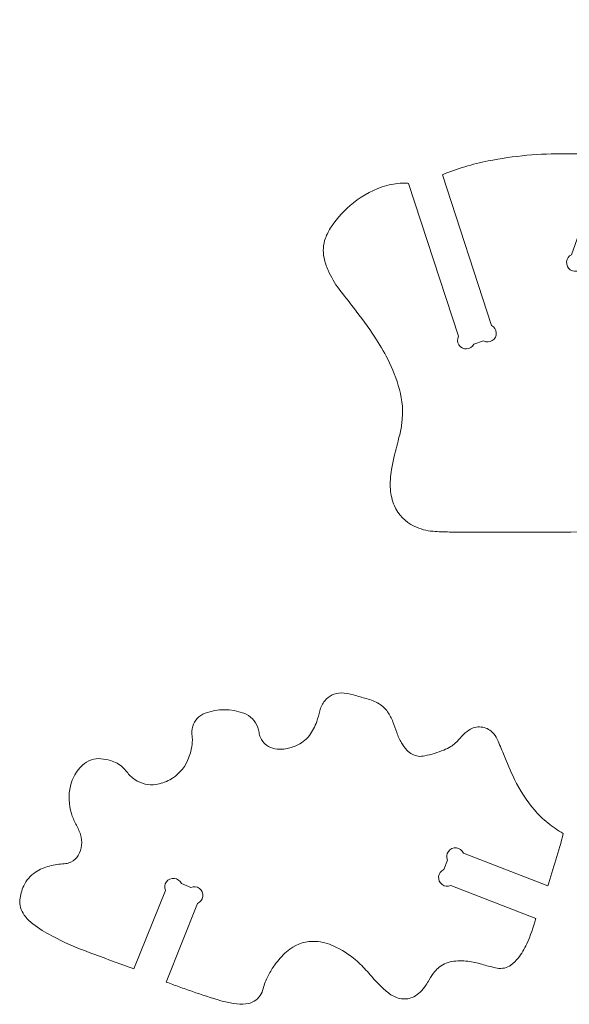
# Model space of a CAD drawing. Header units: centimetres. Extents: x -10 to 15.9, y -10.7 to 11.5.
# Tile 26 of 47: x 6.5 to 8.4, y -4.2 to -0.9. Entities that reach past the tile are written whole.
import ezdxf

# ---------------------------------------------------------------- set-up
doc = ezdxf.new("R2010")
doc.units = ezdxf.units.CM
doc.header["$MEASUREMENT"] = 0
doc.layers.add('Layer 1', color=7, linetype='Continuous')

msp = doc.modelspace()

# ---------------------------------------------------------------- linework, layer by layer
at = {"layer": 'Layer 1', "color": 18, "lineweight": 9}
for points, knots in [([(9.4153, -1.3625), (9.4153, -1.3625), (9.54926, -1.74072), (9.54926, -1.74072), (9.54926, -1.74072), (9.5448, -1.75006), (9.54567, -1.76106), (9.55153, -1.76959), (9.55153, -1.76959), (9.55739, -1.77811), (9.56735, -1.78287), (9.57767, -1.78205), (9.57767, -1.78205), (9.58798, -1.78124), (9.59708, -1.77499), (9.60153, -1.76565), (9.60153, -1.76565), (9.60153, -1.76565), (9.63352, -1.75432), (9.63352, -1.75432), (9.63352, -1.75432), (9.64286, -1.75878), (9.65386, -1.75791), (9.66239, -1.75205), (9.66239, -1.75205), (9.67091, -1.74619), (9.67567, -1.73623), (9.67486, -1.72592), (9.67486, -1.72592), (9.67404, -1.7156), (9.66779, -1.70651), (9.65845, -1.70205), (9.65845, -1.70205), (9.65845, -1.70205), (9.54225, -1.37383), (9.54225, -1.37383), (9.54225, -1.37383), (9.58669, -1.36959), (9.63127, -1.36706), (9.67589, -1.36625), (9.67589, -1.36625), (9.74893, -1.36492), (9.82195, -1.37032), (9.894, -1.38237), (9.894, -1.38237), (9.92782, -1.38803), (9.96133, -1.39543), (9.99438, -1.40455), (9.99438, -1.40455), (10.02611, -1.41331), (10.05735, -1.42377), (10.08795, -1.4359), (10.08795, -1.4359), (10.08795, -1.4359), (9.92458, -1.93733), (9.92458, -1.93733), (9.92458, -1.93733), (9.91536, -1.94202), (9.90934, -1.95127), (9.90879, -1.9616), (9.90879, -1.9616), (9.90824, -1.97193), (9.91324, -1.98177), (9.92191, -1.98742), (9.92191, -1.98742), (9.93058, -1.99306), (9.94161, -1.99364), (9.95083, -1.98896), (9.95083, -1.98896), (9.95083, -1.98896), (9.98309, -1.99947), (9.98309, -1.99947), (9.98309, -1.99947), (9.98778, -2.00869), (9.99703, -2.01471), (10.00736, -2.01526), (10.00736, -2.01526), (10.01769, -2.01581), (10.02753, -2.0108), (10.03318, -2.00213), (10.03318, -2.00213), (10.03882, -1.99346), (10.0394, -1.98243), (10.03471, -1.97321), (10.03471, -1.97321), (10.03471, -1.97321), (10.20034, -1.46483), (10.20034, -1.46483), (10.20034, -1.46483), (10.22002, -1.463), (10.23987, -1.46425), (10.25915, -1.46856), (10.25915, -1.46856), (10.30155, -1.47802), (10.34142, -1.49654), (10.376, -1.52284), (10.376, -1.52284), (10.41142, -1.54977), (10.44157, -1.58303), (10.46491, -1.62091), (10.46491, -1.62091), (10.47368, -1.63514), (10.47978, -1.65084), (10.48292, -1.66726), (10.48292, -1.66726), (10.48586, -1.68265), (10.48545, -1.6985), (10.48172, -1.71372), (10.48172, -1.71372), (10.47606, -1.73685), (10.4672, -1.75909), (10.45538, -1.77977), (10.45538, -1.77977), (10.44291, -1.80161), (10.42862, -1.82237), (10.41266, -1.84181), (10.41266, -1.84181), (10.39674, -1.86122), (10.38118, -1.88094), (10.366, -1.90094), (10.366, -1.90094), (10.33516, -1.94159), (10.30692, -1.98414), (10.28142, -2.02833), (10.28142, -2.02833), (10.26486, -2.05703), (10.25113, -2.08726), (10.24042, -2.11861), (10.24042, -2.11861), (10.23355, -2.13872), (10.2284, -2.15938), (10.22503, -2.18037), (10.22503, -2.18037), (10.21921, -2.21664), (10.22006, -2.25367), (10.22757, -2.28963), (10.22757, -2.28963), (10.23237, -2.31265), (10.23811, -2.33545), (10.24476, -2.358), (10.24476, -2.358), (10.25142, -2.38058), (10.25633, -2.40363), (10.25945, -2.42696), (10.25945, -2.42696), (10.26309, -2.45426), (10.26228, -2.48198), (10.25706, -2.50903), (10.25706, -2.50903), (10.25156, -2.53753), (10.23698, -2.5635), (10.21552, -2.58304), (10.21552, -2.58304), (10.20329, -2.59417), (10.18907, -2.60289), (10.17361, -2.60876), (10.17361, -2.60876), (10.15336, -2.61643), (10.13211, -2.62118), (10.11051, -2.62284), (10.11051, -2.62284), (10.10242, -2.62347), (10.0943, -2.62383), (10.08618, -2.62392), (10.08618, -2.62392), (10.03324, -2.6245), (9.98028, -2.62482), (9.92733, -2.62487), (9.92733, -2.62487), (9.85777, -2.62494), (9.7882, -2.62487), (9.71864, -2.62465), (9.71864, -2.62465), (9.64907, -2.62444), (9.5795, -2.62426), (9.50994, -2.6241), (9.50994, -2.6241), (9.50994, -2.6241), (9.50994, -2.16269), (9.50994, -2.16269), (9.50994, -2.16269), (9.51726, -2.15537), (9.52011, -2.14471), (9.51743, -2.13472), (9.51743, -2.13472), (9.51476, -2.12472), (9.50695, -2.11692), (9.49696, -2.11424), (9.49696, -2.11424), (9.48696, -2.11156), (9.4763, -2.11442), (9.46899, -2.12173), (9.46899, -2.12173), (9.46899, -2.12173), (9.43506, -2.12173), (9.43506, -2.12173), (9.43506, -2.12173), (9.42774, -2.11442), (9.41708, -2.11156), (9.40709, -2.11424), (9.40709, -2.11424), (9.39709, -2.11692), (9.38929, -2.12472), (9.38661, -2.13472), (9.38661, -2.13472), (9.38393, -2.14471), (9.38679, -2.15537), (9.3941, -2.16269), (9.3941, -2.16269), (9.3941, -2.16269), (9.3941, -2.62007), (9.3941, -2.62007), (9.3941, -2.62007), (9.31554, -2.62068), (9.23697, -2.62155), (9.15841, -2.62269), (9.15841, -2.62269), (9.07984, -2.62382), (9.00127, -2.62402), (8.9227, -2.62327), (8.9227, -2.62327), (8.87397, -2.62281), (8.82525, -2.62226), (8.77652, -2.62161), (8.77652, -2.62161), (8.72779, -2.62096), (8.67907, -2.62045), (8.63034, -2.62007), (8.63034, -2.62007), (8.63034, -2.62007), (8.63034, -2.16269), (8.63034, -2.16269), (8.63034, -2.16269), (8.63765, -2.15537), (8.64051, -2.14471), (8.63783, -2.13472), (8.63783, -2.13472), (8.63516, -2.12472), (8.62735, -2.11692), (8.61736, -2.11424), (8.61736, -2.11424), (8.60736, -2.11156), (8.5967, -2.11442), (8.58938, -2.12173), (8.58938, -2.12173), (8.58938, -2.12173), (8.55546, -2.12173), (8.55546, -2.12173), (8.55546, -2.12173), (8.54814, -2.11442), (8.53748, -2.11156), (8.52749, -2.11424), (8.52749, -2.11424), (8.51749, -2.11692), (8.50969, -2.12472), (8.50701, -2.13472), (8.50701, -2.13472), (8.50433, -2.14471), (8.50719, -2.15537), (8.5145, -2.16269), (8.5145, -2.16269), (8.5145, -2.16269), (8.5145, -2.6241), (8.5145, -2.6241), (8.5145, -2.6241), (8.35429, -2.62446), (8.19407, -2.62468), (8.03386, -2.62478), (8.03386, -2.62478), (8.00914, -2.6248), (7.98442, -2.62469), (7.9597, -2.62445), (7.9597, -2.62445), (7.94155, -2.62428), (7.9234, -2.6235), (7.9053, -2.62211), (7.9053, -2.62211), (7.88351, -2.62045), (7.86222, -2.61478), (7.84249, -2.6054), (7.84249, -2.6054), (7.81293, -2.59134), (7.78951, -2.56695), (7.77667, -2.53684), (7.77667, -2.53684), (7.76928, -2.51951), (7.76484, -2.50106), (7.76354, -2.48226), (7.76354, -2.48226), (7.76203, -2.46041), (7.76313, -2.43844), (7.76682, -2.41685), (7.76682, -2.41685), (7.76939, -2.4018), (7.77251, -2.38685), (7.77618, -2.37204), (7.77618, -2.37204), (7.78163, -2.35007), (7.78722, -2.32813), (7.79296, -2.30624), (7.79296, -2.30624), (7.79677, -2.29169), (7.79964, -2.27691), (7.80154, -2.26199), (7.80154, -2.26199), (7.8063, -2.22452), (7.80356, -2.1865), (7.79347, -2.1501), (7.79347, -2.1501), (7.78382, -2.11527), (7.77069, -2.0815), (7.75428, -2.04929), (7.75428, -2.04929), (7.74143, -2.02407), (7.72715, -1.99962), (7.7115, -1.97605), (7.7115, -1.97605), (7.68906, -1.94224), (7.66527, -1.90934), (7.6402, -1.87743), (7.6402, -1.87743), (7.62433, -1.85723), (7.60857, -1.83694), (7.59294, -1.81655), (7.59294, -1.81655), (7.57806, -1.79713), (7.56557, -1.77598), (7.55576, -1.75357), (7.55576, -1.75357), (7.54999, -1.74038), (7.54556, -1.72664), (7.54256, -1.71257), (7.54256, -1.71257), (7.53791, -1.69082), (7.5395, -1.6682), (7.54713, -1.64732), (7.54713, -1.64732), (7.55215, -1.6336), (7.55887, -1.62057), (7.56714, -1.60854), (7.56714, -1.60854), (7.5876, -1.57874), (7.61225, -1.55203), (7.6403, -1.52924), (7.6403, -1.52924), (7.67303, -1.50264), (7.71093, -1.48309), (7.75157, -1.47181), (7.75157, -1.47181), (7.77081, -1.46648), (7.79071, -1.46385), (7.81068, -1.46402), (7.81068, -1.46402), (7.8124, -1.46403), (7.81412, -1.46409), (7.81584, -1.4642), (7.81584, -1.4642), (7.8186, -1.46436), (7.82135, -1.46457), (7.8241, -1.46483), (7.8241, -1.46483), (7.8241, -1.46483), (7.98973, -1.97321), (7.98973, -1.97321), (7.98973, -1.97321), (7.98504, -1.98243), (7.98563, -1.99346), (7.99127, -2.00213), (7.99127, -2.00213), (7.99691, -2.0108), (8.00675, -2.01581), (8.01708, -2.01526), (8.01708, -2.01526), (8.02741, -2.01471), (8.03667, -2.00869), (8.04136, -1.99947), (8.04136, -1.99947), (8.04136, -1.99947), (8.07361, -1.98896), (8.07361, -1.98896), (8.07361, -1.98896), (8.08283, -1.99364), (8.09386, -1.99306), (8.10253, -1.98742), (8.10253, -1.98742), (8.1112, -1.98177), (8.11621, -1.97193), (8.11566, -1.9616), (8.11566, -1.9616), (8.11511, -1.95127), (8.10909, -1.94202), (8.09986, -1.93733), (8.09986, -1.93733), (8.09986, -1.93733), (7.93649, -1.4359), (7.93649, -1.4359), (7.93649, -1.4359), (7.98563, -1.4157), (8.03663, -1.40034), (8.08875, -1.39004), (8.08875, -1.39004), (8.17403, -1.37319), (8.26083, -1.36514), (8.34775, -1.36601), (8.34775, -1.36601), (8.36732, -1.36621), (8.38687, -1.36687), (8.40641, -1.36801), (8.40641, -1.36801), (8.4317, -1.36948), (8.45697, -1.37142), (8.48219, -1.37383), (8.48219, -1.37383), (8.48219, -1.37383), (8.36599, -1.70205), (8.36599, -1.70205), (8.36599, -1.70205), (8.35665, -1.70651), (8.3504, -1.7156), (8.34959, -1.72592), (8.34959, -1.72592), (8.34878, -1.73623), (8.35353, -1.74619), (8.36206, -1.75205), (8.36206, -1.75205), (8.37058, -1.75791), (8.38159, -1.75878), (8.39092, -1.75432), (8.39092, -1.75432), (8.39092, -1.75432), (8.42291, -1.76565), (8.42291, -1.76565), (8.42291, -1.76565), (8.42736, -1.77499), (8.43646, -1.78124), (8.44678, -1.78205), (8.44678, -1.78205), (8.45709, -1.78287), (8.46705, -1.77811), (8.47291, -1.76959), (8.47291, -1.76959), (8.47877, -1.76106), (8.47964, -1.75006), (8.47518, -1.74072), (8.47518, -1.74072), (8.47518, -1.74072), (8.60915, -1.3625), (8.60915, -1.3625), (8.60915, -1.3625), (8.62348, -1.36125), (8.63774, -1.35927), (8.65187, -1.35656), (8.65187, -1.35656), (8.66995, -1.3531), (8.68697, -1.34547), (8.70159, -1.33428), (8.70159, -1.33428), (8.71663, -1.32275), (8.73024, -1.30947), (8.74213, -1.29472), (8.74213, -1.29472), (8.7729, -1.25654), (8.79866, -1.21461), (8.81881, -1.16991), (8.81881, -1.16991), (8.82762, -1.15036), (8.83557, -1.13045), (8.84266, -1.11022), (8.84266, -1.11022), (8.84864, -1.09316), (8.85373, -1.0758), (8.85793, -1.05822), (8.85793, -1.05822), (8.86121, -1.04447), (8.86503, -1.03086), (8.8694, -1.01742), (8.8694, -1.01742), (8.87487, -1.00054), (8.88353, -0.98486), (8.89488, -0.97123), (8.89488, -0.97123), (8.90874, -0.9546), (8.92666, -0.94181), (8.94689, -0.93411), (8.94689, -0.93411), (8.96538, -0.92707), (8.98476, -0.92262), (9.00448, -0.92089), (9.00448, -0.92089), (9.01236, -0.9202), (9.02029, -0.92038), (9.02813, -0.92144), (9.02813, -0.92144), (9.04713, -0.924), (9.06573, -0.92904), (9.08343, -0.93642), (9.08343, -0.93642), (9.10035, -0.94348), (9.11533, -0.95454), (9.12707, -0.96863), (9.12707, -0.96863), (9.14121, -0.9856), (9.15184, -1.00522), (9.15833, -1.02633), (9.15833, -1.02633), (9.16081, -1.03438), (9.16302, -1.04251), (9.16497, -1.0507), (9.16497, -1.0507), (9.17277, -1.08351), (9.18306, -1.11567), (9.19578, -1.1469), (9.19578, -1.1469), (9.21509, -1.19436), (9.24028, -1.23921), (9.27075, -1.2804), (9.27075, -1.2804), (9.28314, -1.29715), (9.29731, -1.31251), (9.31302, -1.3262), (9.31302, -1.3262), (9.31938, -1.33174), (9.32617, -1.33676), (9.33334, -1.34121), (9.33334, -1.34121), (9.34181, -1.34646), (9.35093, -1.35058), (9.36048, -1.35344), (9.36048, -1.35344), (9.36716, -1.35544), (9.37397, -1.35702), (9.38086, -1.35816), (9.38086, -1.35816), (9.39228, -1.36004), (9.40377, -1.36149), (9.4153, -1.3625)], [0, 0, 0, 0, 0.0074074, 0.0074074, 0.0074074, 0.0074074, 0.0148148, 0.0148148, 0.0148148, 0.0148148, 0.0222222, 0.0222222, 0.0222222, 0.0222222, 0.0296296, 0.0296296, 0.0296296, 0.0296296, 0.037037, 0.037037, 0.037037, 0.037037, 0.0444444, 0.0444444, 0.0444444, 0.0444444, 0.0518519, 0.0518519, 0.0518519, 0.0518519, 0.0592593, 0.0592593, 0.0592593, 0.0592593, 0.0666667, 0.0666667, 0.0666667, 0.0666667, 0.0740741, 0.0740741, 0.0740741, 0.0740741, 0.0814815, 0.0814815, 0.0814815, 0.0814815, 0.0888889, 0.0888889, 0.0888889, 0.0888889, 0.0962963, 0.0962963, 0.0962963, 0.0962963, 0.1037037, 0.1037037, 0.1037037, 0.1037037, 0.1111111, 0.1111111, 0.1111111, 0.1111111, 0.1185185, 0.1185185, 0.1185185, 0.1185185, 0.1259259, 0.1259259, 0.1259259, 0.1259259, 0.1333333, 0.1333333, 0.1333333, 0.1333333, 0.1407407, 0.1407407, 0.1407407, 0.1407407, 0.1481481, 0.1481481, 0.1481481, 0.1481481, 0.1555556, 0.1555556, 0.1555556, 0.1555556, 0.162963, 0.162963, 0.162963, 0.162963, 0.1703704, 0.1703704, 0.1703704, 0.1703704, 0.1777778, 0.1777778, 0.1777778, 0.1777778, 0.1851852, 0.1851852, 0.1851852, 0.1851852, 0.1925926, 0.1925926, 0.1925926, 0.1925926, 0.2, 0.2, 0.2, 0.2, 0.2074074, 0.2074074, 0.2074074, 0.2074074, 0.2148148, 0.2148148, 0.2148148, 0.2148148, 0.2222222, 0.2222222, 0.2222222, 0.2222222, 0.2296296, 0.2296296, 0.2296296, 0.2296296, 0.237037, 0.237037, 0.237037, 0.237037, 0.2444444, 0.2444444, 0.2444444, 0.2444444, 0.2518519, 0.2518519, 0.2518519, 0.2518519, 0.2592593, 0.2592593, 0.2592593, 0.2592593, 0.2666667, 0.2666667, 0.2666667, 0.2666667, 0.2740741, 0.2740741, 0.2740741, 0.2740741, 0.2814815, 0.2814815, 0.2814815, 0.2814815, 0.2888889, 0.2888889, 0.2888889, 0.2888889, 0.2962963, 0.2962963, 0.2962963, 0.2962963, 0.3037037, 0.3037037, 0.3037037, 0.3037037, 0.3111111, 0.3111111, 0.3111111, 0.3111111, 0.3185185, 0.3185185, 0.3185185, 0.3185185, 0.3259259, 0.3259259, 0.3259259, 0.3259259, 0.3333333, 0.3333333, 0.3333333, 0.3333333, 0.3407407, 0.3407407, 0.3407407, 0.3407407, 0.3481481, 0.3481481, 0.3481481, 0.3481481, 0.3555556, 0.3555556, 0.3555556, 0.3555556, 0.362963, 0.362963, 0.362963, 0.362963, 0.3703704, 0.3703704, 0.3703704, 0.3703704, 0.3777778, 0.3777778, 0.3777778, 0.3777778, 0.3851852, 0.3851852, 0.3851852, 0.3851852, 0.3925926, 0.3925926, 0.3925926, 0.3925926, 0.4, 0.4, 0.4, 0.4, 0.4074074, 0.4074074, 0.4074074, 0.4074074, 0.4148148, 0.4148148, 0.4148148, 0.4148148, 0.4222222, 0.4222222, 0.4222222, 0.4222222, 0.4296296, 0.4296296, 0.4296296, 0.4296296, 0.437037, 0.437037, 0.437037, 0.437037, 0.4444444, 0.4444444, 0.4444444, 0.4444444, 0.4518519, 0.4518519, 0.4518519, 0.4518519, 0.4592593, 0.4592593, 0.4592593, 0.4592593, 0.4666667, 0.4666667, 0.4666667, 0.4666667, 0.4740741, 0.4740741, 0.4740741, 0.4740741, 0.4814815, 0.4814815, 0.4814815, 0.4814815, 0.4888889, 0.4888889, 0.4888889, 0.4888889, 0.4962963, 0.4962963, 0.4962963, 0.4962963, 0.5037037, 0.5037037, 0.5037037, 0.5037037, 0.5111111, 0.5111111, 0.5111111, 0.5111111, 0.5185185, 0.5185185, 0.5185185, 0.5185185, 0.5259259, 0.5259259, 0.5259259, 0.5259259, 0.5333333, 0.5333333, 0.5333333, 0.5333333, 0.5407407, 0.5407407, 0.5407407, 0.5407407, 0.5481481, 0.5481481, 0.5481481, 0.5481481, 0.5555556, 0.5555556, 0.5555556, 0.5555556, 0.562963, 0.562963, 0.562963, 0.562963, 0.5703704, 0.5703704, 0.5703704, 0.5703704, 0.5777778, 0.5777778, 0.5777778, 0.5777778, 0.5851852, 0.5851852, 0.5851852, 0.5851852, 0.5925926, 0.5925926, 0.5925926, 0.5925926, 0.6, 0.6, 0.6, 0.6, 0.6074074, 0.6074074, 0.6074074, 0.6074074, 0.6148148, 0.6148148, 0.6148148, 0.6148148, 0.6222222, 0.6222222, 0.6222222, 0.6222222, 0.6296296, 0.6296296, 0.6296296, 0.6296296, 0.637037, 0.637037, 0.637037, 0.637037, 0.6444444, 0.6444444, 0.6444444, 0.6444444, 0.6518519, 0.6518519, 0.6518519, 0.6518519, 0.6592593, 0.6592593, 0.6592593, 0.6592593, 0.6666667, 0.6666667, 0.6666667, 0.6666667, 0.6740741, 0.6740741, 0.6740741, 0.6740741, 0.6814815, 0.6814815, 0.6814815, 0.6814815, 0.6888889, 0.6888889, 0.6888889, 0.6888889, 0.6962963, 0.6962963, 0.6962963, 0.6962963, 0.7037037, 0.7037037, 0.7037037, 0.7037037, 0.7111111, 0.7111111, 0.7111111, 0.7111111, 0.7185185, 0.7185185, 0.7185185, 0.7185185, 0.7259259, 0.7259259, 0.7259259, 0.7259259, 0.7333333, 0.7333333, 0.7333333, 0.7333333, 0.7407407, 0.7407407, 0.7407407, 0.7407407, 0.7481481, 0.7481481, 0.7481481, 0.7481481, 0.7555556, 0.7555556, 0.7555556, 0.7555556, 0.762963, 0.762963, 0.762963, 0.762963, 0.7703704, 0.7703704, 0.7703704, 0.7703704, 0.7777778, 0.7777778, 0.7777778, 0.7777778, 0.7851852, 0.7851852, 0.7851852, 0.7851852, 0.7925926, 0.7925926, 0.7925926, 0.7925926, 0.8, 0.8, 0.8, 0.8, 0.8074074, 0.8074074, 0.8074074, 0.8074074, 0.8148148, 0.8148148, 0.8148148, 0.8148148, 0.8222222, 0.8222222, 0.8222222, 0.8222222, 0.8296296, 0.8296296, 0.8296296, 0.8296296, 0.837037, 0.837037, 0.837037, 0.837037, 0.8444444, 0.8444444, 0.8444444, 0.8444444, 0.8518519, 0.8518519, 0.8518519, 0.8518519, 0.8592593, 0.8592593, 0.8592593, 0.8592593, 0.8666667, 0.8666667, 0.8666667, 0.8666667, 0.8740741, 0.8740741, 0.8740741, 0.8740741, 0.8814815, 0.8814815, 0.8814815, 0.8814815, 0.8888889, 0.8888889, 0.8888889, 0.8888889, 0.8962963, 0.8962963, 0.8962963, 0.8962963, 0.9037037, 0.9037037, 0.9037037, 0.9037037, 0.9111111, 0.9111111, 0.9111111, 0.9111111, 0.9185185, 0.9185185, 0.9185185, 0.9185185, 0.9259259, 0.9259259, 0.9259259, 0.9259259, 0.9333333, 0.9333333, 0.9333333, 0.9333333, 0.9407407, 0.9407407, 0.9407407, 0.9407407, 0.9481481, 0.9481481, 0.9481481, 0.9481481, 0.9555556, 0.9555556, 0.9555556, 0.9555556, 0.962963, 0.962963, 0.962963, 0.962963, 0.9703704, 0.9703704, 0.9703704, 0.9703704, 0.9777778, 0.9777778, 0.9777778, 0.9777778, 0.9851852, 0.9851852, 0.9851852, 0.9851852, 1, 1, 1, 1]), ([(7.01702, -4.12139), (7.01702, -4.12139), (7.12193, -3.85991), (7.12193, -3.85991), (7.12193, -3.85991), (7.13145, -3.85584), (7.13807, -3.84701), (7.13931, -3.83674), (7.13931, -3.83674), (7.14054, -3.82646), (7.1362, -3.81631), (7.12793, -3.81011), (7.12793, -3.81011), (7.11965, -3.8039), (7.10869, -3.80258), (7.09917, -3.80665), (7.09917, -3.80665), (7.09917, -3.80665), (7.06769, -3.79401), (7.06769, -3.79401), (7.06769, -3.79401), (7.06362, -3.7845), (7.05479, -3.77788), (7.04452, -3.77664), (7.04452, -3.77664), (7.03425, -3.77541), (7.0241, -3.77974), (7.01789, -3.78802), (7.01789, -3.78802), (7.01168, -3.7963), (7.01036, -3.80726), (7.01443, -3.81677), (7.01443, -3.81677), (7.01443, -3.81677), (6.90962, -4.07798), (6.90962, -4.07798), (6.90962, -4.07798), (6.86005, -4.05966), (6.81049, -4.04134), (6.76092, -4.02302), (6.76092, -4.02302), (6.7184, -4.00731), (6.6769, -3.98898), (6.63666, -3.96813), (6.63666, -3.96813), (6.61447, -3.95663), (6.5933, -3.94325), (6.5734, -3.92815), (6.5734, -3.92815), (6.56247, -3.91985), (6.55292, -3.90989), (6.54509, -3.89863), (6.54509, -3.89863), (6.53968, -3.89083), (6.53555, -3.88221), (6.53289, -3.87309), (6.53289, -3.87309), (6.53054, -3.86508), (6.5297, -3.8567), (6.5304, -3.84838), (6.5304, -3.84838), (6.53176, -3.83216), (6.53605, -3.81631), (6.54305, -3.80162), (6.54305, -3.80162), (6.55193, -3.78299), (6.56569, -3.76711), (6.58287, -3.75568), (6.58287, -3.75568), (6.59693, -3.74632), (6.61252, -3.73948), (6.62893, -3.73548), (6.62893, -3.73548), (6.64512, -3.73153), (6.66162, -3.72895), (6.67825, -3.72778), (6.67825, -3.72778), (6.68133, -3.72756), (6.68439, -3.72721), (6.68744, -3.72672), (6.68744, -3.72672), (6.69176, -3.72603), (6.69595, -3.72472), (6.69988, -3.72281), (6.69988, -3.72281), (6.71021, -3.71781), (6.71882, -3.70986), (6.72463, -3.69996), (6.72463, -3.69996), (6.73698, -3.67891), (6.73967, -3.65359), (6.732, -3.63042), (6.732, -3.63042), (6.72804, -3.61845), (6.72293, -3.60689), (6.71673, -3.5959), (6.71673, -3.5959), (6.71053, -3.58491), (6.70555, -3.57327), (6.70185, -3.56121), (6.70185, -3.56121), (6.69275, -3.53145), (6.69159, -3.49981), (6.69848, -3.46946), (6.69848, -3.46946), (6.70453, -3.44284), (6.71847, -3.41865), (6.73846, -3.40007), (6.73846, -3.40007), (6.74701, -3.39212), (6.75711, -3.38603), (6.76813, -3.38219), (6.76813, -3.38219), (6.77838, -3.37861), (6.7893, -3.37737), (6.80009, -3.37856), (6.80009, -3.37856), (6.81086, -3.37975), (6.82152, -3.38177), (6.83198, -3.38461), (6.83198, -3.38461), (6.84732, -3.38878), (6.86142, -3.39664), (6.87304, -3.40749), (6.87304, -3.40749), (6.87789, -3.41201), (6.88235, -3.41695), (6.88636, -3.42223), (6.88636, -3.42223), (6.89384, -3.43209), (6.90283, -3.4407), (6.913, -3.44774), (6.913, -3.44774), (6.92329, -3.45486), (6.9348, -3.46), (6.94696, -3.46291), (6.94696, -3.46291), (6.95852, -3.46568), (6.97051, -3.46616), (6.98225, -3.46432), (6.98225, -3.46432), (6.9986, -3.46176), (7.01439, -3.45647), (7.02897, -3.44866), (7.02897, -3.44866), (7.05544, -3.43448), (7.07639, -3.41188), (7.08851, -3.38442), (7.08851, -3.38442), (7.09275, -3.37482), (7.09616, -3.36489), (7.0987, -3.35471), (7.0987, -3.35471), (7.10137, -3.34403), (7.10316, -3.33316), (7.10407, -3.32218), (7.10407, -3.32218), (7.10456, -3.31617), (7.10438, -3.31013), (7.10351, -3.30416), (7.10351, -3.30416), (7.1019, -3.293), (7.10266, -3.28161), (7.10575, -3.27077), (7.10575, -3.27077), (7.1085, -3.26111), (7.11355, -3.25226), (7.12047, -3.24498), (7.12047, -3.24498), (7.12787, -3.23719), (7.13694, -3.23118), (7.14698, -3.22739), (7.14698, -3.22739), (7.18826, -3.21181), (7.23382, -3.21175), (7.27515, -3.22721), (7.27515, -3.22721), (7.29707, -3.23541), (7.3143, -3.25283), (7.32228, -3.27482), (7.32228, -3.27482), (7.32422, -3.28018), (7.32553, -3.28575), (7.32617, -3.29142), (7.32617, -3.29142), (7.3268, -3.29711), (7.32836, -3.30266), (7.33077, -3.30785), (7.33077, -3.30785), (7.33535, -3.31769), (7.34219, -3.3263), (7.35075, -3.33298), (7.35075, -3.33298), (7.35908, -3.33948), (7.36887, -3.34385), (7.37928, -3.34571), (7.37928, -3.34571), (7.38918, -3.34747), (7.39929, -3.34764), (7.40924, -3.34622), (7.40924, -3.34622), (7.42269, -3.34429), (7.43586, -3.3408), (7.44848, -3.3358), (7.44848, -3.3358), (7.46651, -3.32866), (7.48219, -3.31666), (7.49378, -3.30111), (7.49378, -3.30111), (7.50424, -3.28709), (7.5125, -3.27158), (7.5183, -3.25507), (7.5183, -3.25507), (7.52242, -3.24333), (7.52587, -3.23137), (7.52863, -3.21923), (7.52863, -3.21923), (7.53143, -3.20696), (7.53698, -3.19547), (7.54486, -3.18565), (7.54486, -3.18565), (7.55816, -3.16909), (7.57833, -3.15954), (7.59957, -3.15974), (7.59957, -3.15974), (7.61354, -3.15988), (7.62741, -3.1621), (7.64073, -3.16633), (7.64073, -3.16633), (7.65503, -3.17088), (7.66948, -3.17497), (7.68404, -3.1786), (7.68404, -3.1786), (7.69868, -3.18225), (7.7127, -3.18804), (7.72565, -3.19579), (7.72565, -3.19579), (7.73701, -3.20258), (7.74676, -3.21176), (7.75423, -3.22269), (7.75423, -3.22269), (7.76129, -3.23302), (7.76717, -3.24411), (7.77178, -3.25574), (7.77178, -3.25574), (7.77642, -3.26748), (7.78073, -3.27934), (7.7847, -3.29133), (7.7847, -3.29133), (7.78868, -3.30335), (7.7939, -3.31491), (7.80029, -3.32584), (7.80029, -3.32584), (7.80546, -3.33471), (7.81154, -3.34302), (7.81843, -3.35064), (7.81843, -3.35064), (7.82826, -3.3615), (7.84168, -3.36845), (7.85622, -3.37019), (7.85622, -3.37019), (7.86349, -3.37106), (7.87084, -3.3707), (7.87799, -3.36913), (7.87799, -3.36913), (7.89942, -3.36442), (7.92041, -3.35791), (7.94075, -3.34966), (7.94075, -3.34966), (7.94895, -3.34633), (7.95689, -3.34239), (7.9645, -3.33786), (7.9645, -3.33786), (7.96982, -3.33469), (7.97479, -3.33096), (7.97931, -3.32672), (7.97931, -3.32672), (7.98698, -3.31952), (7.99425, -3.3119), (8.00108, -3.30389), (8.00108, -3.30389), (8.00793, -3.29584), (8.01591, -3.28883), (8.02478, -3.28307), (8.02478, -3.28307), (8.03677, -3.27529), (8.05105, -3.27178), (8.06529, -3.27312), (8.06529, -3.27312), (8.07927, -3.27444), (8.09239, -3.28053), (8.10241, -3.29038), (8.10241, -3.29038), (8.10923, -3.29708), (8.11476, -3.30497), (8.11872, -3.31367), (8.11872, -3.31367), (8.12606, -3.32982), (8.13302, -3.34614), (8.13956, -3.36262), (8.13956, -3.36262), (8.15092, -3.39121), (8.16322, -3.41941), (8.17643, -3.44719), (8.17643, -3.44719), (8.19386, -3.48382), (8.21611, -3.51794), (8.2426, -3.54866), (8.2426, -3.54866), (8.25626, -3.5645), (8.27128, -3.57911), (8.28748, -3.59235), (8.28748, -3.59235), (8.30344, -3.60539), (8.32053, -3.617), (8.33854, -3.62704), (8.33854, -3.62704), (8.33136, -3.65655), (8.32316, -3.68579), (8.31394, -3.71472), (8.31394, -3.71472), (8.30472, -3.74365), (8.29591, -3.7727), (8.28751, -3.80187), (8.28751, -3.80187), (8.28751, -3.80187), (8.00623, -3.69244), (8.00623, -3.69244), (8.00623, -3.69244), (8.00207, -3.68297), (7.99317, -3.67644), (7.98288, -3.67532), (7.98288, -3.67532), (7.9726, -3.67419), (7.96249, -3.67863), (7.95637, -3.68698), (7.95637, -3.68698), (7.95026, -3.69532), (7.94905, -3.70629), (7.95322, -3.71576), (7.95322, -3.71576), (7.95322, -3.71576), (7.94092, -3.74738), (7.94092, -3.74738), (7.94092, -3.74738), (7.93145, -3.75155), (7.92492, -3.76045), (7.92379, -3.77073), (7.92379, -3.77073), (7.92267, -3.78102), (7.92711, -3.79112), (7.93545, -3.79724), (7.93545, -3.79724), (7.9438, -3.80336), (7.95477, -3.80456), (7.96424, -3.80039), (7.96424, -3.80039), (7.96424, -3.80039), (8.24706, -3.91041), (8.24706, -3.91041), (8.24706, -3.91041), (8.23928, -3.93922), (8.22925, -3.96738), (8.21706, -3.99463), (8.21706, -3.99463), (8.20953, -4.01147), (8.19988, -4.02728), (8.18834, -4.04167), (8.18834, -4.04167), (8.18138, -4.05036), (8.17334, -4.05812), (8.16441, -4.06476), (8.16441, -4.06476), (8.1513, -4.07452), (8.13466, -4.07826), (8.11863, -4.07506), (8.11863, -4.07506), (8.10325, -4.07198), (8.088, -4.06822), (8.07296, -4.06377), (8.07296, -4.06377), (8.0579, -4.05933), (8.04257, -4.05587), (8.02707, -4.05341), (8.02707, -4.05341), (8.00978, -4.05066), (7.99221, -4.0502), (7.97481, -4.05203), (7.97481, -4.05203), (7.95718, -4.05388), (7.94043, -4.06057), (7.92637, -4.07136), (7.92637, -4.07136), (7.92057, -4.07582), (7.91532, -4.08096), (7.91076, -4.08668), (7.91076, -4.08668), (7.90392, -4.09523), (7.89779, -4.10433), (7.89242, -4.11387), (7.89242, -4.11387), (7.88889, -4.12014), (7.88516, -4.12628), (7.88122, -4.1323), (7.88122, -4.1323), (7.87581, -4.14057), (7.86941, -4.14817), (7.86217, -4.15491), (7.86217, -4.15491), (7.85576, -4.16089), (7.8486, -4.166), (7.84086, -4.17011), (7.84086, -4.17011), (7.82828, -4.17681), (7.81384, -4.1792), (7.79976, -4.17693), (7.79976, -4.17693), (7.78556, -4.17464), (7.77211, -4.16899), (7.76054, -4.16044), (7.76054, -4.16044), (7.74725, -4.15063), (7.73485, -4.13965), (7.72351, -4.12764), (7.72351, -4.12764), (7.71091, -4.11429), (7.69861, -4.10066), (7.68663, -4.08675), (7.68663, -4.08675), (7.67463, -4.07282), (7.66155, -4.05987), (7.64749, -4.04802), (7.64749, -4.04802), (7.62541, -4.0294), (7.60095, -4.01381), (7.57475, -4.00164), (7.57475, -4.00164), (7.5559, -3.99289), (7.53559, -3.98773), (7.51485, -3.98642), (7.51485, -3.98642), (7.48415, -3.98449), (7.45378, -3.99352), (7.42914, -4.01192), (7.42914, -4.01192), (7.41345, -4.02364), (7.39935, -4.03733), (7.38719, -4.05268), (7.38719, -4.05268), (7.37911, -4.06289), (7.37177, -4.07366), (7.36522, -4.08492), (7.36522, -4.08492), (7.35832, -4.0968), (7.35222, -4.10915), (7.34699, -4.12187), (7.34699, -4.12187), (7.34399, -4.12916), (7.34159, -4.13668), (7.3398, -4.14435), (7.3398, -4.14435), (7.33801, -4.15208), (7.33483, -4.15942), (7.33042, -4.16602), (7.33042, -4.16602), (7.31964, -4.18218), (7.30209, -4.19257), (7.28274, -4.19428), (7.28274, -4.19428), (7.26903, -4.19549), (7.25522, -4.19504), (7.24162, -4.19294), (7.24162, -4.19294), (7.22714, -4.1907), (7.21281, -4.18752), (7.19873, -4.18343), (7.19873, -4.18343), (7.16699, -4.17421), (7.13552, -4.16409), (7.10437, -4.15306), (7.10437, -4.15306), (7.08977, -4.1479), (7.0752, -4.14265), (7.06066, -4.13731), (7.06066, -4.13731), (7.04612, -4.13198), (7.03158, -4.12667), (7.01702, -4.12139)], [0, 0, 0, 0, 0.0081301, 0.0081301, 0.0081301, 0.0081301, 0.0162602, 0.0162602, 0.0162602, 0.0162602, 0.0243902, 0.0243902, 0.0243902, 0.0243902, 0.0325203, 0.0325203, 0.0325203, 0.0325203, 0.0406504, 0.0406504, 0.0406504, 0.0406504, 0.0487805, 0.0487805, 0.0487805, 0.0487805, 0.0569106, 0.0569106, 0.0569106, 0.0569106, 0.0650407, 0.0650407, 0.0650407, 0.0650407, 0.0731707, 0.0731707, 0.0731707, 0.0731707, 0.0813008, 0.0813008, 0.0813008, 0.0813008, 0.0894309, 0.0894309, 0.0894309, 0.0894309, 0.097561, 0.097561, 0.097561, 0.097561, 0.1056911, 0.1056911, 0.1056911, 0.1056911, 0.1138211, 0.1138211, 0.1138211, 0.1138211, 0.1219512, 0.1219512, 0.1219512, 0.1219512, 0.1300813, 0.1300813, 0.1300813, 0.1300813, 0.1382114, 0.1382114, 0.1382114, 0.1382114, 0.1463415, 0.1463415, 0.1463415, 0.1463415, 0.1544715, 0.1544715, 0.1544715, 0.1544715, 0.1626016, 0.1626016, 0.1626016, 0.1626016, 0.1707317, 0.1707317, 0.1707317, 0.1707317, 0.1788618, 0.1788618, 0.1788618, 0.1788618, 0.1869919, 0.1869919, 0.1869919, 0.1869919, 0.195122, 0.195122, 0.195122, 0.195122, 0.203252, 0.203252, 0.203252, 0.203252, 0.2113821, 0.2113821, 0.2113821, 0.2113821, 0.2195122, 0.2195122, 0.2195122, 0.2195122, 0.2276423, 0.2276423, 0.2276423, 0.2276423, 0.2357724, 0.2357724, 0.2357724, 0.2357724, 0.2439024, 0.2439024, 0.2439024, 0.2439024, 0.2520325, 0.2520325, 0.2520325, 0.2520325, 0.2601626, 0.2601626, 0.2601626, 0.2601626, 0.2682927, 0.2682927, 0.2682927, 0.2682927, 0.2764228, 0.2764228, 0.2764228, 0.2764228, 0.2845528, 0.2845528, 0.2845528, 0.2845528, 0.2926829, 0.2926829, 0.2926829, 0.2926829, 0.300813, 0.300813, 0.300813, 0.300813, 0.3089431, 0.3089431, 0.3089431, 0.3089431, 0.3170732, 0.3170732, 0.3170732, 0.3170732, 0.3252033, 0.3252033, 0.3252033, 0.3252033, 0.3333333, 0.3333333, 0.3333333, 0.3333333, 0.3414634, 0.3414634, 0.3414634, 0.3414634, 0.3495935, 0.3495935, 0.3495935, 0.3495935, 0.3577236, 0.3577236, 0.3577236, 0.3577236, 0.3658537, 0.3658537, 0.3658537, 0.3658537, 0.3739837, 0.3739837, 0.3739837, 0.3739837, 0.3821138, 0.3821138, 0.3821138, 0.3821138, 0.3902439, 0.3902439, 0.3902439, 0.3902439, 0.398374, 0.398374, 0.398374, 0.398374, 0.4065041, 0.4065041, 0.4065041, 0.4065041, 0.4146341, 0.4146341, 0.4146341, 0.4146341, 0.4227642, 0.4227642, 0.4227642, 0.4227642, 0.4308943, 0.4308943, 0.4308943, 0.4308943, 0.4390244, 0.4390244, 0.4390244, 0.4390244, 0.4471545, 0.4471545, 0.4471545, 0.4471545, 0.4552846, 0.4552846, 0.4552846, 0.4552846, 0.4634146, 0.4634146, 0.4634146, 0.4634146, 0.4715447, 0.4715447, 0.4715447, 0.4715447, 0.4796748, 0.4796748, 0.4796748, 0.4796748, 0.4878049, 0.4878049, 0.4878049, 0.4878049, 0.495935, 0.495935, 0.495935, 0.495935, 0.504065, 0.504065, 0.504065, 0.504065, 0.5121951, 0.5121951, 0.5121951, 0.5121951, 0.5203252, 0.5203252, 0.5203252, 0.5203252, 0.5284553, 0.5284553, 0.5284553, 0.5284553, 0.5365854, 0.5365854, 0.5365854, 0.5365854, 0.5447154, 0.5447154, 0.5447154, 0.5447154, 0.5528455, 0.5528455, 0.5528455, 0.5528455, 0.5609756, 0.5609756, 0.5609756, 0.5609756, 0.5691057, 0.5691057, 0.5691057, 0.5691057, 0.5772358, 0.5772358, 0.5772358, 0.5772358, 0.5853659, 0.5853659, 0.5853659, 0.5853659, 0.5934959, 0.5934959, 0.5934959, 0.5934959, 0.601626, 0.601626, 0.601626, 0.601626, 0.6097561, 0.6097561, 0.6097561, 0.6097561, 0.6178862, 0.6178862, 0.6178862, 0.6178862, 0.6260163, 0.6260163, 0.6260163, 0.6260163, 0.6341463, 0.6341463, 0.6341463, 0.6341463, 0.6422764, 0.6422764, 0.6422764, 0.6422764, 0.6504065, 0.6504065, 0.6504065, 0.6504065, 0.6585366, 0.6585366, 0.6585366, 0.6585366, 0.6666667, 0.6666667, 0.6666667, 0.6666667, 0.6747967, 0.6747967, 0.6747967, 0.6747967, 0.6829268, 0.6829268, 0.6829268, 0.6829268, 0.6910569, 0.6910569, 0.6910569, 0.6910569, 0.699187, 0.699187, 0.699187, 0.699187, 0.7073171, 0.7073171, 0.7073171, 0.7073171, 0.7154472, 0.7154472, 0.7154472, 0.7154472, 0.7235772, 0.7235772, 0.7235772, 0.7235772, 0.7317073, 0.7317073, 0.7317073, 0.7317073, 0.7398374, 0.7398374, 0.7398374, 0.7398374, 0.7479675, 0.7479675, 0.7479675, 0.7479675, 0.7560976, 0.7560976, 0.7560976, 0.7560976, 0.7642276, 0.7642276, 0.7642276, 0.7642276, 0.7723577, 0.7723577, 0.7723577, 0.7723577, 0.7804878, 0.7804878, 0.7804878, 0.7804878, 0.7886179, 0.7886179, 0.7886179, 0.7886179, 0.796748, 0.796748, 0.796748, 0.796748, 0.804878, 0.804878, 0.804878, 0.804878, 0.8130081, 0.8130081, 0.8130081, 0.8130081, 0.8211382, 0.8211382, 0.8211382, 0.8211382, 0.8292683, 0.8292683, 0.8292683, 0.8292683, 0.8373984, 0.8373984, 0.8373984, 0.8373984, 0.8455285, 0.8455285, 0.8455285, 0.8455285, 0.8536585, 0.8536585, 0.8536585, 0.8536585, 0.8617886, 0.8617886, 0.8617886, 0.8617886, 0.8699187, 0.8699187, 0.8699187, 0.8699187, 0.8780488, 0.8780488, 0.8780488, 0.8780488, 0.8861789, 0.8861789, 0.8861789, 0.8861789, 0.8943089, 0.8943089, 0.8943089, 0.8943089, 0.902439, 0.902439, 0.902439, 0.902439, 0.9105691, 0.9105691, 0.9105691, 0.9105691, 0.9186992, 0.9186992, 0.9186992, 0.9186992, 0.9268293, 0.9268293, 0.9268293, 0.9268293, 0.9349593, 0.9349593, 0.9349593, 0.9349593, 0.9430894, 0.9430894, 0.9430894, 0.9430894, 0.9512195, 0.9512195, 0.9512195, 0.9512195, 0.9593496, 0.9593496, 0.9593496, 0.9593496, 0.9674797, 0.9674797, 0.9674797, 0.9674797, 0.9756098, 0.9756098, 0.9756098, 0.9756098, 0.9837398, 0.9837398, 0.9837398, 0.9837398, 1, 1, 1, 1])]:
    msp.add_open_spline(points, degree=3, knots=knots, dxfattribs=at)

doc.saveas('drawing.dxf')
